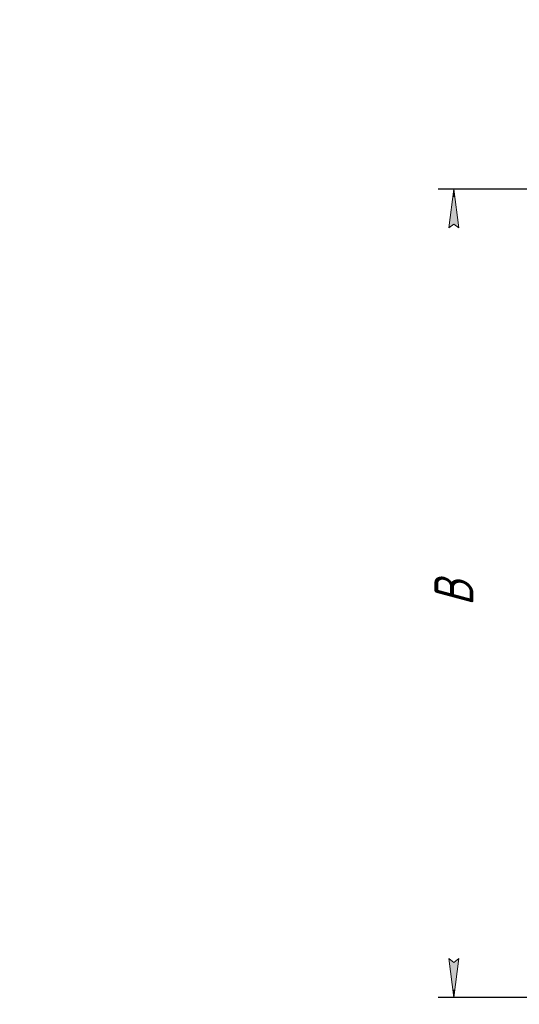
# Model space of a CAD drawing. Header units: millimetres. Extents: x 0 to 297, y 0 to 420.
# Tile 2 of 10: x 0 to 64, y 116 to 242. Entities that reach past the tile are written whole.
import ezdxf

# ---------------------------------------------------------------- set-up
doc = ezdxf.new("R2010")
doc.units = ezdxf.units.MM
doc.linetypes.add('K5LT_THIN', pattern=[0])
doc.layers.add('Системный слой', color=7, linetype='Continuous')
doc.styles.add('KDIMTEXTSTYLE', font='GOST_AU.SHX', dxfattribs={"width": 0.96, "oblique": 15, "height": 5})
doc.dimstyles.new('KDIMSTYLE (0.50)', dxfattribs={"dimtxt": 5, "dimasz": 1, "dimexe": 2, "dimexo": 0, "dimgap": 1, "dimtad": 1, "dimlfac": 2, "dimtxsty": 'KDIMTEXTSTYLE', "dimsah": 1, "dimcen": 0, "dimdle": 1, "dimadec": 0, "dimazin": 0, "dimtfac": 0.667, "dimtmove": 0, "dimatfit": 3, "dimfxl": 1, "dimtvp": 1, "dimtolj": 1, "dimtzin": 0, "dimarcsym": 0})

# ---------------------------------------------------------------- blocks, each defined once
blk = doc.blocks.new('KDIMARROW_01')
at = {"layer": 'Системный слой'}
blk.add_hatch(color=0, dxfattribs=at).paths.add_polyline_path([(0, 0), (-5, 0.66), (-4.5, 0), (-5, -0.66)])
at = {"layer": 'Системный слой', "color": 0, "linetype": 'K5LT_THIN', "lineweight": 18}
for p, q in [((-4.5, 0), (-5, 0.66)), ((-5, 0.66), (0, 0)), ((0, 0), (-5, -0.66)), ((-5, -0.66), (-4.5, 0)), ((0, 0), (-1, 0))]:
    blk.add_line(p, q, dxfattribs=at)

msp = doc.modelspace()

# ---------------------------------------------------------------- dimensions: what is measured, and where the dimension line sits
at = {"layer": 'Системный слой', "color": 7}
msp.add_linear_dim(base=(55.8417, 220.6343), p1=(75.3417, 116.7345), p2=(98.8417, 220.6343), angle=90, location=(55.8417, 168.6844), text='\\H5.0;\\W0.965;\\Q15;\\H5.0;\\W0.965;\\Q15;\\Q15;В', dimstyle='KDIMSTYLE (0.50)', override={"dimexo": 0, "dimblk1": 'KDIMARROW_01', "dimblk2": 'KDIMARROW_01', "dimse1": 0, "dimse2": 0, "dimclrt": 7, "dimtolj": 1}, dxfattribs=at).render()

doc.saveas('drawing.dxf')
